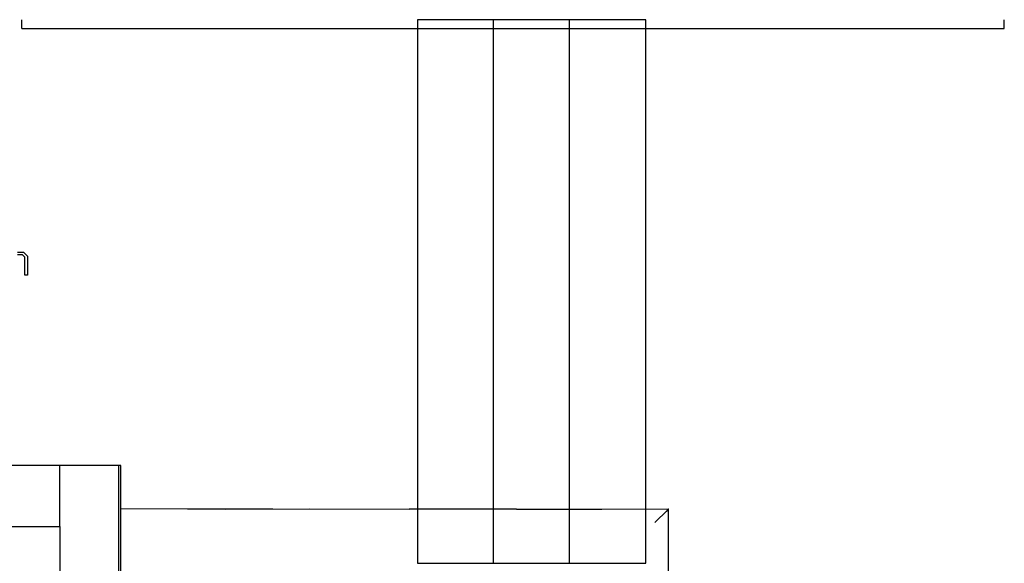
# Model space of a CAD drawing. Extents: x -18402 to 10376, y -5092 to 34139.
# Tile 34 of 78: x 3028 to 3481, y -3188 to -2938. Entities that reach past the tile are written whole.
import ezdxf

# ---------------------------------------------------------------- set-up
doc = ezdxf.new("R2010")
doc.units = 0
for name, color, linetype in [('0_XREF', 251, 'Continuous'), ('rdc_02$0$0._Étage_1_02-04 Mur.Construction', 251, 'Continuous'), ('rdc_02$0$0._Étage_1_A-AREA-____-OTLN.Modèle IFC', 251, 'Continuous'), ('rdc_02$0$0._Étage_1_A-DOOR-____-OTLN.Modèle IFC', 251, 'Continuous'), ('rdc_02$0$0._Étage_1_A-WALL-____-OTLN.Modèle IFC', 251, 'Continuous'), ('rdc_02$0$0._Étage_1_S-STRS-____-OTLN.Modèle IFC', 251, 'Continuous')]:
    doc.layers.add(name, color=color, linetype=linetype)
doc.styles.add('rdc_02$0$STYLE_GENERE_3', font='ARIALN.TTF')

# ---------------------------------------------------------------- blocks, each defined once
blk = doc.blocks.new('rdc_02')
at = {"layer": 'rdc_02$0$0._Étage_1_02-04 Mur.Construction', "linetype": 'Continuous', "ltscale": 0.1, "flags": 128}
for points in [[(3028.51, -2941.97), (3028.51, -2937.97)], [(3480.5, -2941.97), (3480.5, -2937.97)], [(3028.51, -2941.97), (3480.5, -2941.97)]]:
    blk.add_lwpolyline(points, dxfattribs=at)
at = {"layer": 'rdc_02$0$0._Étage_1_A-DOOR-____-OTLN.Modèle IFC', "linetype": 'Continuous', "ltscale": 0.1}
for p, q in [((3026.5, -3044.9), (3029.27, -3044.9)), ((3028.77, -3046.1), (3026.5, -3046.1)), ((3029.9, -3047.23), (3028.77, -3046.1)), ((3029.27, -3044.9), (3031.1, -3046.74)), ((3029.9, -3051.37), (3029.9, -3047.23)), ((3031.1, -3046.74), (3031.1, -3050.73)), ((3029.9, -3055.5), (3029.9, -3051.37)), ((3031.1, -3050.73), (3031.1, -3055.5)), ((3030.3, -3055.5), (3029.9, -3055.5)), ((3030.71, -3055.5), (3030.3, -3055.5)), ((3031.1, -3055.5), (3030.71, -3055.5))]:
    blk.add_line(p, q, dxfattribs=at)
at = {"layer": 'rdc_02$0$0._Étage_1_A-WALL-____-OTLN.Modèle IFC', "linetype": 'Continuous', "ltscale": 0.1}
for p, q in [((3074, -3163.29), (3074, -3163)), ((3122.19, -3163.07), (3074, -3163)), ((3074, -3164.14), (3074, -3163.29)), ((3074, -3165.49), (3074, -3164.14)), ((3074, -3167.25), (3074, -3165.49)), ((3144.03, -3163.07), (3104.63, -3163.07)), ((3122.19, -3163.07), (3160.98, -3163.02)), ((3160.98, -3163.02), (3206.76, -3163.07)), ((3256.05, -3163.07), (3206.76, -3163.07)), ((3256.05, -3163.07), (3295.35, -3163.07)), ((3278.22, -3163.07), (3326, -3163)), ((3323.51, -3165.49), (3321.75, -3167.25)), ((3324.86, -3164.14), (3323.51, -3165.49)), ((3325.71, -3163.29), (3324.86, -3164.14)), ((3326, -3163), (3325.71, -3163.29)), ((3325.93, -3214.07), (3326, -3163)), ((3074, -3169.3), (3074, -3167.25)), ((3074, -3171.5), (3074, -3169.3)), ((3321.75, -3167.25), (3319.7, -3169.3)), ((3074, -3253), (3074, -3171.5))]:
    blk.add_line(p, q, dxfattribs=at)
at = {"layer": 'rdc_02$0$0._Étage_1_A-WALL-____-OTLN.Modèle IFC', "linetype": 'Continuous', "ltscale": 0.1, "flags": 128}
for points in [[(3046, -3143), (2983.5, -3143)], [(3073, -3143), (3046, -3143)], [(3046, -3171), (3046, -3143)], [(3074, -3143), (3073, -3143)], [(3073, -3143), (3073, -3144), (3073, -3171), (3073, -3357.5)], [(3074, -3357.5), (3074, -3171), (3074, -3143)], [(2983.5, -3171), (3046, -3171)], [(3046, -3171), (3046, -3444)]]:
    blk.add_lwpolyline(points, dxfattribs=at)
at = {"layer": 'rdc_02$0$0._Étage_1_S-STRS-____-OTLN.Modèle IFC', "linetype": 'Continuous', "ltscale": 0.1}
for p, q in [((3245.5, -2938), (3210.5, -2938)), ((3210.5, -2938), (3210.5, -3188)), ((3280.5, -2938), (3245.5, -2938)), ((3245.5, -3188), (3245.5, -2938)), ((3315.5, -2938), (3280.5, -2938)), ((3280.5, -3188), (3280.5, -2938)), ((3315.5, -3188), (3315.5, -2938)), ((3210.5, -3188), (3245.5, -3188)), ((3245.5, -3188), (3280.5, -3188)), ((3280.5, -3188), (3315.5, -3188))]:
    blk.add_line(p, q, dxfattribs=at)
at = {"layer": 'rdc_02$0$0._Étage_1_A-AREA-____-OTLN.Modèle IFC', "linetype": 'Continuous', "ltscale": 0.1, "insert": (3201.16, -2788.88), "char_height": 30, "attachment_point": 1, "style": 'rdc_02$0$STYLE_GENERE_3'}
blk.add_mtext('\\A1;{\\pql;\\pt0,250;\\fArial Narrow|b0|i0|c0|p34;14,75\\fArial Narrow|b0|i0|c0|p34;\\A1{\\H.66x;\\S^  ;}\\fArial Narrow|b0|i0|c0|p34; m2\\fArial Narrow|b0|i0|c0|p34;\\A1{\\H.66x;\\S^  ;}}', dxfattribs=at)

msp = doc.modelspace()

# ---------------------------------------------------------------- block references
at = {"layer": '0_XREF'}
msp.add_blockref('rdc_02', (0, 0), dxfattribs=at)

doc.saveas('drawing.dxf')
